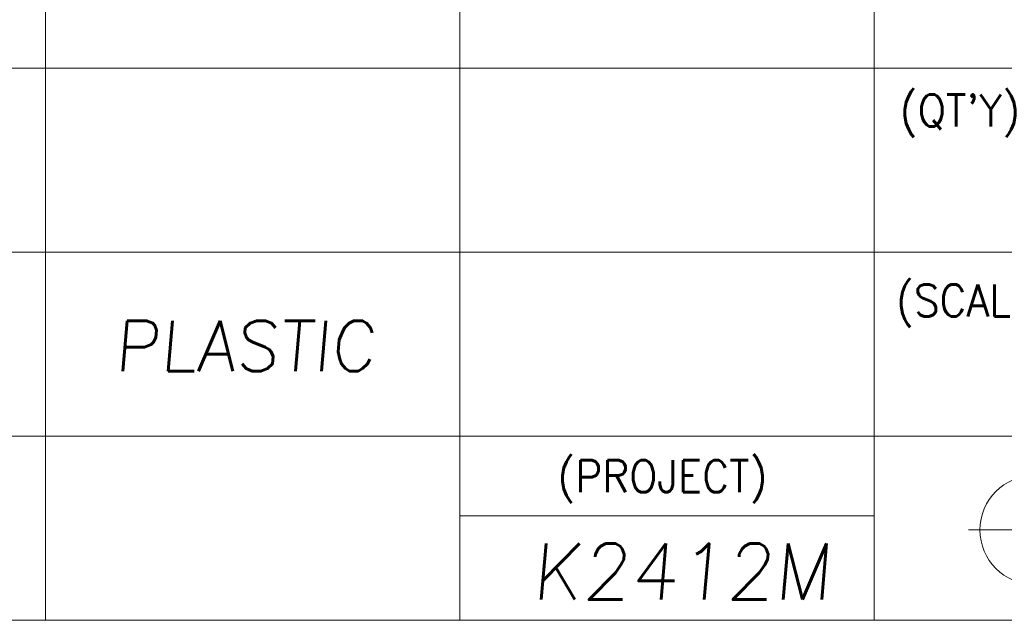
# Model space of a CAD drawing. Header units: millimetres. Extents: x 4065 to 8083, y -652 to 5416.
# Tile 201 of 256: x 5028 to 5064, y 4130 to 4151. Entities that reach past the tile are written whole.
import ezdxf
from ezdxf.enums import TextEntityAlignment as Align

# ---------------------------------------------------------------- set-up
doc = ezdxf.new("R2010")
doc.units = ezdxf.units.MM
doc.header["$LTSCALE"] = 0.8
doc.layers.get('0').update_dxf_attribs({"linetype": 'CONTINUOUS', "lineweight": 0})
doc.layers.add('2', color=3, linetype='CONTINUOUS', lineweight=0)
doc.styles.get("Standard").update_dxf_attribs({"font": 'romans.shx', "width": 0.8, "oblique": 5, "bigfont": 'whgtxt.shx'})

msp = doc.modelspace()

# ---------------------------------------------------------------- linework, layer by layer
at = {"color": 7, "linetype": 'Continuous'}
for p, q in [((5029.358, 4129.64), (5029.358, 4159.168)), ((5044.122, 4129.64), (5044.122, 4159.168)), ((5058.886, 4129.64), (5058.886, 4159.168)), ((5014.595, 4149.325), (5090.054, 4149.325)), ((5014.595, 4142.764), (5076.464, 4142.764)), ((5014.595, 4136.202), (5090.054, 4136.202)), ((5044.122, 4133.364), (5058.886, 4133.364)), ((5062.246, 4132.86), (5066.957, 4132.86)), ((5014.595, 4129.64), (5090.054, 4129.64))]:
    msp.add_line(p, q, dxfattribs=at)
msp.add_circle((5064.602, 4132.86), 1.945, dxfattribs=at)

# ---------------------------------------------------------------- texts
at = {"color": 7, "linetype": 'Continuous', "width": 0.933333}
for s, p in [("(QT'Y)", (5059.801, 4148.386)), ('(SCALE)', (5059.665, 4141.614)), ('(PROJECT)', (5047.604, 4135.343))]:
    msp.add_text(s, height=1.1408, dxfattribs=at).set_placement(p, align=Align.TOP_LEFT)
at = {"layer": '2', "linetype": 'Continuous', "oblique": 5}
for s, height, p in [('PLASTIC', 1.7947, (5031.805, 4138.526)), ('K2412M', 1.9941, (5046.677, 4130.379))]:
    msp.add_text(s, height=height, dxfattribs=at).set_placement(p)

doc.saveas('drawing.dxf')
